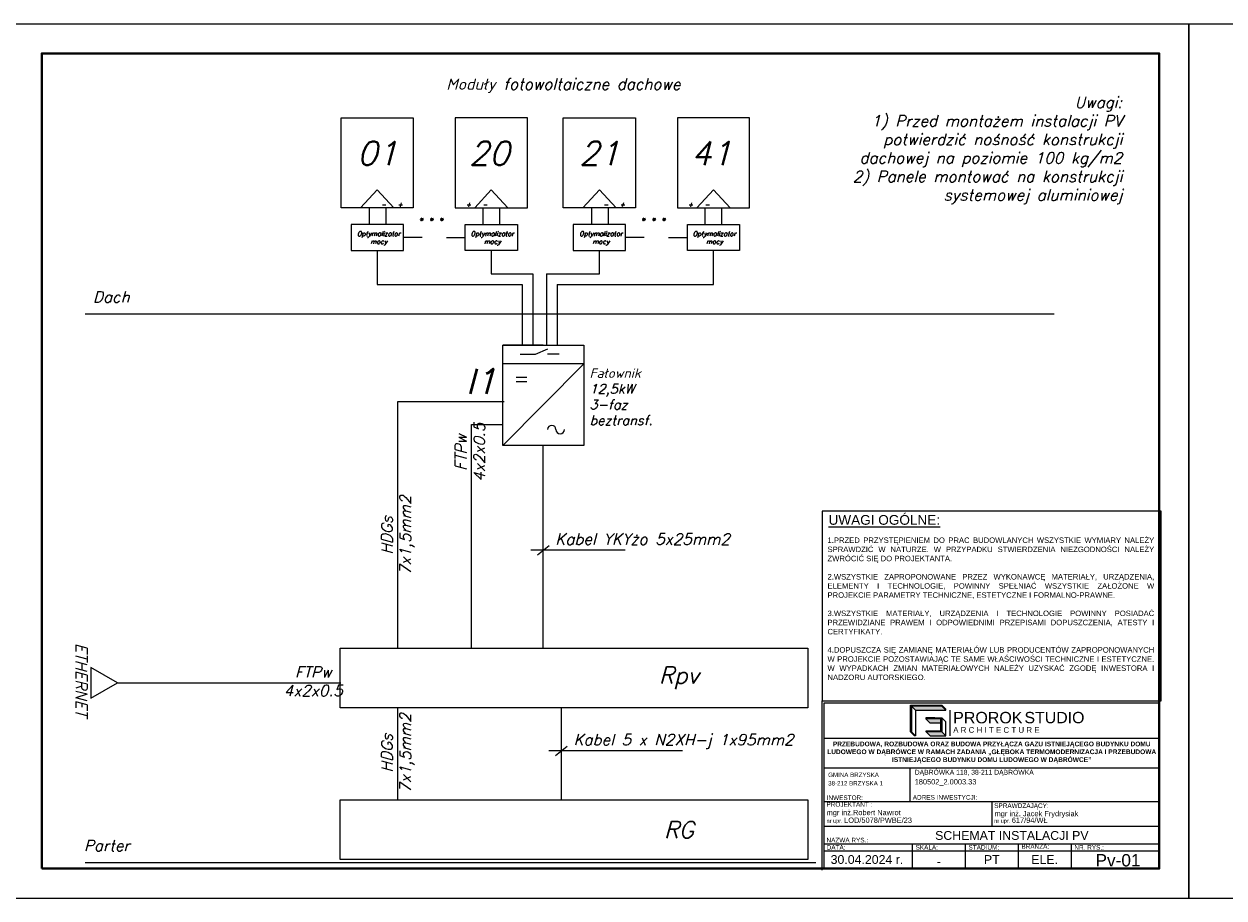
# Model space of a CAD drawing. Header units: millimetres. Extents: x 22250 to 51280, y -5012 to 7692.
# Tile 16 of 183: x 34590 to 36630, y -5012 to -3527. Entities that reach past the tile are written whole.
import ezdxf

# ---------------------------------------------------------------- set-up
doc = ezdxf.new("R2010")
doc.units = ezdxf.units.MM
doc.layers.add('-RAMKI', color=250, linetype='Continuous')
doc.layers.add('Obrys', color=7, linetype='Continuous')
doc.styles.add('CGothic', font='GOTHIC.TTF')
doc.styles.add('ELECTRICAL', font='romans.shx', dxfattribs={"oblique": 15, "height": 10})
doc.styles.add('romans', font='romans.shx')
doc.styles.get("Standard").update_dxf_attribs({"font": 'arial.ttf'})

# ---------------------------------------------------------------- blocks, each defined once
blk = doc.blocks.new('*U978')
for p, q in [((-1, 5.26), (-1, 1)), ((-1, 3), (-1, 4))]:
    blk.add_line(p, q)
blk.add_lwpolyline([(-42, 0), (0, 0), (0, 29.7), (-42, 29.7)], close=True)
at = {"lineweight": 40}
blk.add_lwpolyline([(-39, 1), (-1, 1), (-1, 28.7), (-39, 28.7)], close=True, dxfattribs=at)
blk = doc.blocks.new('LOGO_PROROK')
h = blk.add_hatch(color=256)
h.dxf.hatch_style = 1
h.paths.add_polyline_path([(302, 572), (302, 588), (35, 588), (35, 121), (52, 121), (52, 572)])
h = blk.add_hatch(color=117)
h.dxf.hatch_style = 1
h.paths.add_polyline_path([(52, 572), (122, 502), (388, 502), (318, 572)])
h = blk.add_hatch(color=256)
h.dxf.hatch_style = 1
h.paths.add_polyline_path([(302, 588), (302, 572), (318, 572), (585, 572), (585, 588)])
h.paths.add_polyline_path([(585, 121), (585, 369), (302, 369), (302, 352), (568, 352), (568, 137), (310, 137), (310, 121)])
h = blk.add_hatch(color=117)
h.dxf.hatch_style = 1
h.paths.add_polyline_path([(318, 572), (388, 502), (655, 502), (585, 572)])
h = blk.add_hatch(color=256)
h.dxf.hatch_style = 1
h.paths.add_polyline_path([(585, 588), (585, 572), (655, 502), (655, 518)])
h = blk.add_hatch(color=117)
h.dxf.hatch_style = 1
h.paths.add_polyline_path([(568, 352), (302, 352), (372, 282), (568, 282)])
h = blk.add_hatch(color=117)
h.dxf.hatch_style = 1
h.paths.add_polyline_path([(52, 121), (35, 121), (105, 51), (122, 51)])
h = blk.add_hatch(color=117)
h.dxf.hatch_style = 1
h.paths.add_polyline_path([(655, 51), (585, 121), (310, 121), (380, 51)])
for p, q in [((52, 572), (122, 502)), ((122, 502), (388, 502)), ((122, 502), (122, 51)), ((302, 572), (302, 588)), ((388, 502), (655, 502)), ((585, 588), (655, 518)), ((585, 572), (655, 502)), ((655, 502), (655, 518)), ((302, 369), (302, 352)), ((459, 369), (302, 369)), ((302, 352), (372, 282)), ((459, 352), (302, 352)), ((372, 282), (568, 282)), ((585, 369), (655, 299)), ((655, 51), (655, 299)), ((35, 121), (105, 51)), ((52, 121), (122, 51)), ((122, 51), (105, 51)), ((310, 121), (380, 51)), ((380, 51), (655, 51)), ((585, 121), (655, 51))]:
    blk.add_line(p, q)
at = {"lineweight": 20}
blk.add_line((724, 502), (724, 51), dxfattribs=at)
for points in [[(318, 572), (302, 572), (302, 572), (52, 572), (52, 121), (35, 121), (35, 588), (585, 588), (585, 572), (318, 572)], [(568, 352), (459, 352), (459, 369), (585, 369), (585, 121), (310, 121), (310, 137), (568, 137)]]:
    blk.add_lwpolyline(points, close=True)
at = {"insert": (784, 472), "char_height": 201.4, "attachment_point": 1}
blk.add_mtext_dynamic_manual_height_columns('PROROK', width=3506.2, gutter_width=10.9, heights=[0], dxfattribs=at)
at = {"color": 117, "insert": (2039, 472), "char_height": 200, "attachment_point": 1}
blk.add_mtext_dynamic_manual_height_columns('STUDIO', width=3506.2, gutter_width=10.9, heights=[0], dxfattribs=at)
at = {"lineweight": 20, "insert": (784, 204), "char_height": 100, "attachment_point": 1}
blk.add_mtext_dynamic_manual_height_columns('A R C H I T E C T U R E', width=3506.2, gutter_width=10.9, heights=[0], dxfattribs=at)
blk = doc.blocks.new('RAMKA1')
for p, q in [((598.49, 580.51), (693.49, 580.51)), ((598.49, 572.05), (693.49, 572.05)), ((622.87, 562.55), (622.87, 572.05)), ((598.49, 562.55), (693.49, 562.55)), ((645.99, 562.55), (645.99, 555.55)), ((598.49, 555.55), (693.49, 555.55)), ((598.49, 550.55), (693.49, 550.55)), ((598.49, 548.55), (693.49, 548.55)), ((623.49, 550.55), (623.49, 543.55)), ((638.49, 550.55), (638.49, 543.55)), ((653.49, 550.55), (653.49, 543.55)), ((668.49, 550.55), (668.49, 543.55))]:
    blk.add_line(p, q)
for points in [[(597.99, 591.01), (693.99, 591.01), (693.99, 644.74), (597.99, 644.74)], [(598.49, 543.55), (598.49, 590.51), (693.49, 590.51), (693.49, 543.55)]]:
    blk.add_lwpolyline(points, close=True)
blk.add_lwpolyline([(597.99, 543.05), (597.99, 591.01), (693.99, 591.01)])
at = {"xscale": 0.01609849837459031, "yscale": 0.01609849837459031, "zscale": 0.01609849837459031}
blk.add_blockref('LOGO_PROROK', (622.46, 580.31), dxfattribs=at)
at = {"layer": '-RAMKI', "attachment_point": 1}
for s, insert, char_height, width, style in [('{\\fArial|b0|i0|c0|p34;\\LUWAGI OGÓLNE:}', (599.76, 643.65), 2.7519, 86.4064, 'CGothic'), ('\\pxqj;{\\fArial|b0|i0|c238|p34;\\W1;1.PRZED PRZYSTĘPIENIEM DO PRAC BUDOWLANYCH WSZYSTKIE WYMIARY NALEŻY SPRAWDZIĆ W NATURZE. W PRZYPADKU STWIERDZENIA NIEZGODNOŚCI NALEŻY ZWRÓCIĆ SIĘ DO PROJEKTANTA.\\P\\P2.WSZYSTKIE ZAPROPONOWANE PRZEZ WYKONAWCĘ MATERIAŁY, URZĄDZENIA, ELEMENTY I TECHNOLOGIE, POWINNY SPEŁNIAĆ WSZYSTKIE ZAŁOŻONE W PROJEKCIE PARAMETRY TECHNICZNE, ESTETYCZNE I FORMALNO-PRAWNE.\\P\\P3.WSZYSTKIE MATERIAŁY, URZĄDZENIA I TECHNOLOGIE POWINNY POSIADAĆ PRZEWIDZIANE PRAWEM I ODPOWIEDNIMI PRZEPISAMI DOPUSZCZENIA, ATESTY I CERTYFIKATY.\\P\\P4.DOPUSZCZA SIĘ ZAMIANĘ MATERIAŁÓW LUB PRODUCENTÓW ZAPROPONOWANYCH W PROJEKCIE POZOSTAWIAJĄC TE SAME WŁAŚCIWOŚCI TECHNICZNE I ESTETYCZNE. W WYPADKACH ZMIAN MATERIAŁOWYCH NALEŻY UZYSKAĆ ZGODĘ INWESTORA I NADZORU AUTORSKIEGO.}', (599.47, 637.3), 1.55283, 92.3017, 'romans')]:
    blk.add_mtext(s, dxfattribs=dict(at, insert=insert, char_height=char_height, width=width, style=style))
for s, width, heights, insert, char_height, attachment_point in [('\\pxsm1;{\\fArial|b1|i0|c238|p34;PRZEBUDOWA, ROZBUDOWA ORAZ BUDOWA PRZYŁĄCZA GAZU ISTNIEJĄCEGO BUDYNKU DOMU LUDOWEGO W DĄBRÓWCE W RAMACH ZADANIA „GŁĘBOKA TERMOMODERNIZACJA I PRZEBUDOWA ISTNIEJĄCEGO BUDYNKU DOMU LUDOWEGO W DĄBRÓWCE”}', 95, [24.29], (645.99, 579.5), 1.33333, 2), ('\\pxa0.25,sm1.15;{\\H0.91667x;DĄBRÓWKA 118, 38-211 DĄBRÓWKA}\\P\\pa0,s*;180502_2.0003.33', 68.3598, [0], (624.18, 571.5), 1.5, 1), ('\\pxa0.25,sm1.15;{\\H0.83333x;GMINA BRZYSKA\\P\\pa0,s*;38-212 BRZYSKA 1}', 46.9954, [0], (599.66, 570.71), 1.5, 1), ('PROJEKTANT :', 28.4215, [0], (599.17, 562.35), 1.3, 1), ('INWESTOR:', 28.4215, [0], (599.23, 564.25), 1.3, 1), ('ADRES INWESTYCJI:', 28.4215, [0], (623.63, 564.36), 1.3, 1), ('SPRAWDZAJĄCY:', 28.4215, [0], (646.71, 562), 1.3, 1), ('\\pxa0.58333,sm1.15;{\\H0.75x;nr upr. }LOD/5078/PWBE/23', 47.9358, [0], (599.21, 557.98), 1.5, 1), ('mgr inż.Robert Nawrot', 32.615, [0], (599.24, 560.16), 1.5, 1), ('\\pxa0.58333,sm1.15;{\\H0.75x;nr upr. }617/94/WŁ', 47.9358, [0], (646.71, 557.98), 1.5, 1), ('mgr inż. Jacek Frydrysiak', 28.4215, [0], (646.81, 559.85), 1.5, 1), ('NAZWA RYS.:', 28.4215, [0], (599.18, 552.25), 1.3, 1), ('DATA:', 28.4215, [0], (599.23, 550.2), 1.3, 1), ('SKALA:', 28.4215, [0], (624.42, 550.2), 1.3, 1), ('STADIUM:', 28.4215, [0], (639.42, 550.2), 1.3, 1), ('BRANŻA:', 28.4215, [0], (654.42, 550.44), 1.3, 1), ('NR. RYS.:', 28.4215, [0], (669.42, 550.2), 1.3, 1), ('30.04.2024 r.', 28.4215, [0], (610.65, 546.09), 2.5, 5), ('PT', 28.4215, [0], (646.04, 546.09), 2.5, 5), ('\\pxqc;ELE.', 15, [5], (661, 546.1), 2.5, 5)]:
    blk.add_mtext_dynamic_manual_height_columns(s, width=width, gutter_width=12.5, heights=heights, dxfattribs=dict(insert=insert, char_height=char_height, attachment_point=attachment_point))

msp = doc.modelspace()

# ---------------------------------------------------------------- linework, layer by layer
for p, q in [((35267, -3889.8), (35235.1, -3889.8)), ((35308.3, -3889.8), (35340.2, -3889.8)), ((35644.7, -3889.8), (35612.8, -3889.8)), ((35686, -3889.8), (35717.9, -3889.8)), ((35190.7, -3912), (35190.7, -3969.7)), ((35384.6, -3912), (35384.6, -3951.7)), ((35384.6, -3951.7), (35454.9, -3951.7)), ((35454.9, -3951.7), (35454.9, -4072.6)), ((35478.7, -3951.7), (35478.7, -4072.6)), ((35190.7, -3969.7), (35436.9, -3969.7)), ((35436.9, -3969.7), (35436.9, -4072.6)), ((35496.7, -3969.7), (35496.7, -4072.6))]:
    msp.add_line(p, q)
at = {"ltscale": 2}
for p, q in [((35568.3, -3951.7), (35568.3, -3912)), ((35762.3, -3969.7), (35762.3, -3912)), ((35478.7, -3951.7), (35568.3, -3951.7)), ((35496.7, -3969.7), (35762.3, -3969.7)), ((34694, -4019.4), (36341.6, -4019.4)), ((34694, -4951.6), (35936.1, -4951.6))]:
    msp.add_line(p, q, dxfattribs=at)
at = {"color": 1, "ltscale": 2}
for p, q in [((35406.5, -4169.2), (35224.9, -4169.2)), ((35224.9, -4169.2), (35224.9, -4588.4)), ((35224.9, -4688.8), (35224.9, -4845.3))]:
    msp.add_line(p, q, dxfattribs=at)
at = {"color": 5}
msp.add_line((35351, -4207.5), (35404.2, -4207.5), dxfattribs=at)
for points in [[(35351, -4587.6), (35351, -4587.6), (35351, -4207.5), (35351, -4207.5)], [(34704, -4620.5), (34704, -4672.3), (34748.9, -4646.4), (34704, -4620.5)], [(34748.9, -4646.4), (34748.9, -4646.4), (35129, -4646.4), (35129, -4646.4)]]:
    msp.add_lwpolyline(points, dxfattribs=at)
for points in [[(35127.4, -4587.6), (35922.5, -4587.6), (35922.5, -4688.8), (35127.4, -4688.8)], [(35127.4, -4845.3), (35922.5, -4845.3), (35922.5, -4946.5), (35127.4, -4946.5)]]:
    msp.add_lwpolyline(points, close=True)
at = {"layer": 'Obrys'}
for p, q in [((35190.7, -3808.6), (35162.4, -3839.2)), ((35190.7, -3808.6), (35218.9, -3839.2)), ((35384.6, -3808.6), (35356.4, -3839.2)), ((35384.6, -3808.6), (35412.8, -3839.2)), ((35568.3, -3808.6), (35540.1, -3839.2)), ((35568.3, -3808.6), (35596.6, -3839.2)), ((35762.3, -3808.6), (35734.1, -3839.2)), ((35762.3, -3808.6), (35790.5, -3839.2)), ((35472.9, -4072.6), (35404.2, -4072.6)), ((35459.5, -4087.7), (35480.8, -4078.7)), ((35472.9, -4072.6), (35541.7, -4072.6)), ((35433.9, -4087.7), (35459.5, -4087.7)), ((35500.2, -4087.7), (35479.9, -4087.7)), ((35541.7, -4104.6), (35404.2, -4104.6)), ((35541.7, -4104.6), (35404.2, -4243.1)), ((35445, -4127.8), (35427.1, -4127.8)), ((35445, -4134.9), (35427.1, -4134.9))]:
    msp.add_line(p, q, dxfattribs=at)
for points in [[(35252, -3839.2), (35129.3, -3839.2), (35129.3, -3686.2), (35252, -3686.2)], [(35323.3, -3839.2), (35445.9, -3839.2), (35445.9, -3686.2), (35323.3, -3686.2)], [(35629.7, -3839.2), (35507, -3839.2), (35507, -3686.2), (35629.7, -3686.2)], [(35701, -3839.2), (35823.6, -3839.2), (35823.6, -3686.2), (35701, -3686.2)], [(35235.1, -3867.7), (35146.2, -3867.7), (35146.2, -3912), (35235.1, -3912)], [(35340.2, -3867.7), (35429, -3867.7), (35429, -3912), (35340.2, -3912)], [(35612.8, -3867.7), (35523.9, -3867.7), (35523.9, -3912), (35612.8, -3912)], [(35717.9, -3867.7), (35806.7, -3867.7), (35806.7, -3912), (35717.9, -3912)], [(35404.2, -4072.6), (35541.7, -4072.6), (35541.7, -4243.1), (35404.2, -4243.1)]]:
    msp.add_lwpolyline(points, close=True, dxfattribs=at)
for points in [[(35177, -3839.2), (35177, -3867.7)], [(35205.4, -3839.2), (35205.4, -3867.7)], [(35369.9, -3839.2), (35369.9, -3867.7)], [(35398.3, -3839.2), (35398.3, -3867.7)], [(35554.7, -3839.2), (35554.7, -3867.7)], [(35583.1, -3839.2), (35583.1, -3867.7)], [(35747.6, -3839.2), (35747.6, -3867.7)], [(35776, -3839.2), (35776, -3867.7)], [(35472.9, -4587.6), (35472.9, -4243.1), (35472.9, -4243.1), (35472.9, -4243.1)], [(35612.1, -4421.1), (35451.5, -4421.1)], [(35462.9, -4428.9), (35483, -4413.3)], [(35503.8, -4845.3), (35503.8, -4688.8), (35503.8, -4688.8), (35503.8, -4688.8)], [(35709.7, -4761.8), (35482.4, -4761.8)], [(35493.8, -4769.6), (35513.8, -4754)]]:
    msp.add_lwpolyline(points, dxfattribs=at)
for centre, start, end in [((35487.3, -4216.1), 0, 180), ((35501.7, -4216.1), 180, 0)]:
    msp.add_arc(centre, 7.2, start, end, dxfattribs=at)

# ---------------------------------------------------------------- block references
for name, p, xscale, yscale, zscale in [('*U978', (36570.2, -5012), 50, 50, 50), ('*U978', (38670.2, -5012), 50, 50, 50), ('RAMKA1', (32359.3, -8223.2), 6, 6, 6)]:
    msp.add_blockref(name, p, dxfattribs=dict(xscale=xscale, yscale=yscale, zscale=zscale))

# ---------------------------------------------------------------- texts
at = {"attachment_point": 5}
for s, width, heights, insert, char_height in [('\\pxqc;SCHEMAT INSTALACJI PV', 570, [7], (36269.5, -4905.8), 15), ('-', 170.529, [0], (36145.6, -4949.8), 15), ('Pv-01', 170.529, [0], (36450, -4948), 21)]:
    msp.add_mtext_dynamic_manual_height_columns(s, width=width, gutter_width=75, heights=heights, dxfattribs=dict(at, insert=insert, char_height=char_height))
at = {"layer": 'Obrys', "color": 0, "style": 'ELECTRICAL'}
for s, width, insert, char_height, attachment_point in [('Moduły fotowoltaiczne dachowe', 11590.923, (35706.2, -3619.7), 18.887, 3), ('Uwagi:\\P1) Przed montażem instalacji PV\\Ppotwierdzić nośność konstrukcji\\Pdachowej na poziomie 100 kg/m2\\P2) Panele montować na konstrukcji\\Psystemowej aluminiowej', 11590.923, (36457.3, -3650.6), 18.887, 3), ('\\pxqc;-', 6.381, (35204.7, -3829.8), 8.02, 3), ('\\pxqc;+', 6.381, (35232.8, -3829.8), 8.02, 3), ('\\pxqc;+', 6.381, (35342.4, -3829.8), 8.02, 1), ('\\pxqc;-', 6.381, (35370.6, -3829.8), 8.02, 1), ('\\pxqc;-', 6.381, (35582.3, -3829.8), 8.02, 3), ('\\pxqc;+', 6.381, (35610.5, -3829.8), 8.02, 3), ('\\pxqc;+', 6.381, (35720.1, -3829.8), 8.02, 1), ('\\pxqc;-', 6.381, (35748.3, -3829.8), 8.02, 1), ('\\pxqc;Optymalizator\\Pmocy', 52.256, (35167.1, -3879.3), 8.023, 1), ('\\pxqc;Optymalizator\\Pmocy', 52.256, (35412.4, -3879.3), 8.023, 3), ('\\pxqc;Optymalizator\\Pmocy', 52.256, (35544.8, -3879.3), 8.023, 1), ('\\pxqc;Optymalizator\\Pmocy', 52.256, (35790, -3879.3), 8.023, 3), ('Dach', 11590.923, (34769.6, -3981.3), 18.89, 3), ('Kabel YKYżo 5x25mm2', 373.431, (35493.4, -4392.8), 18.863, 1), ('Kabel 5 x N2XH-j 1x95mm2', 373.431, (35524.3, -4733.5), 18.863, 1), ('Parter', 11590.923, (34769.6, -4913.5), 18.89, 3)]:
    msp.add_mtext_dynamic_manual_height_columns(s, width=width, gutter_width=50, heights=[0], dxfattribs=dict(at, insert=insert, char_height=char_height, attachment_point=attachment_point))
at = {"layer": 'Obrys', "style": 'ELECTRICAL'}
for s, width, gutter_width, heights, insert, char_height, attachment_point in [('01', 25, 12.5, [39.2], (35225.3, -3726.6), 40.11, 3), ('20', 25, 12.5, [39.2], (35346.7, -3726.6), 40.11, 1), ('21', 25, 12.5, [39.2], (35602.9, -3726.6), 40.11, 3), ('41', 25, 12.5, [39.2], (35724.4, -3726.6), 40.11, 1), ('...', 25, 12.5, [39.2], (35308.8, -3820.7), 40.11, 3), ('...', 25, 12.5, [39.2], (35686.5, -3820.7), 40.11, 3), ('\\pxqc;I1', 96.338, 50, [58.4], (35367, -4134.2), 42.44, 5), ('Fałownik \\P12,5kW\\P3-faz \\Pbeztransf.', 108.663, 12.5, [0], (35551.6, -4112.2), 16.03, 1), ('Rpv', 118.342, 50, [0], (35703.7, -4638.1), 28.3, 5), ('RG', 118.342, 50, [0], (35703.7, -4895.9), 28.3, 5)]:
    msp.add_mtext_dynamic_manual_height_columns(s, width=width, gutter_width=gutter_width, heights=heights, dxfattribs=dict(at, insert=insert, char_height=char_height, attachment_point=attachment_point))
at = {"layer": 'Obrys', "color": 5, "attachment_point": 1, "style": 'ELECTRICAL'}
for s, insert, char_height, rotation in [('\\pxqc;FTPw 4x2x0.5', (35323.3, -4335.7), 18.863, 90), ('\\pxqc;{\\C1;HDGs\\P7x1,5mm2}', (35197.7, -4476.7), 18.863, 90), ('ETHERNET', (34697.3, -4579.2), 18.86, 270), ('\\pxqc;{\\C1;HDGs\\P7x1,5mm2}', (35197.7, -4846.7), 18.863, 90)]:
    msp.add_mtext_dynamic_manual_height_columns(s, width=162.133, gutter_width=50, heights=[0], dxfattribs=dict(at, insert=insert, char_height=char_height, rotation=rotation))
at = {"layer": 'Obrys', "color": 5, "insert": (35000.8, -4618.7), "char_height": 18.863, "attachment_point": 1, "style": 'ELECTRICAL'}
msp.add_mtext_dynamic_manual_height_columns('\\pxqc;FTPw 4x2x0.5', width=162.133, gutter_width=50, heights=[0], dxfattribs=at)

doc.saveas('drawing.dxf')
